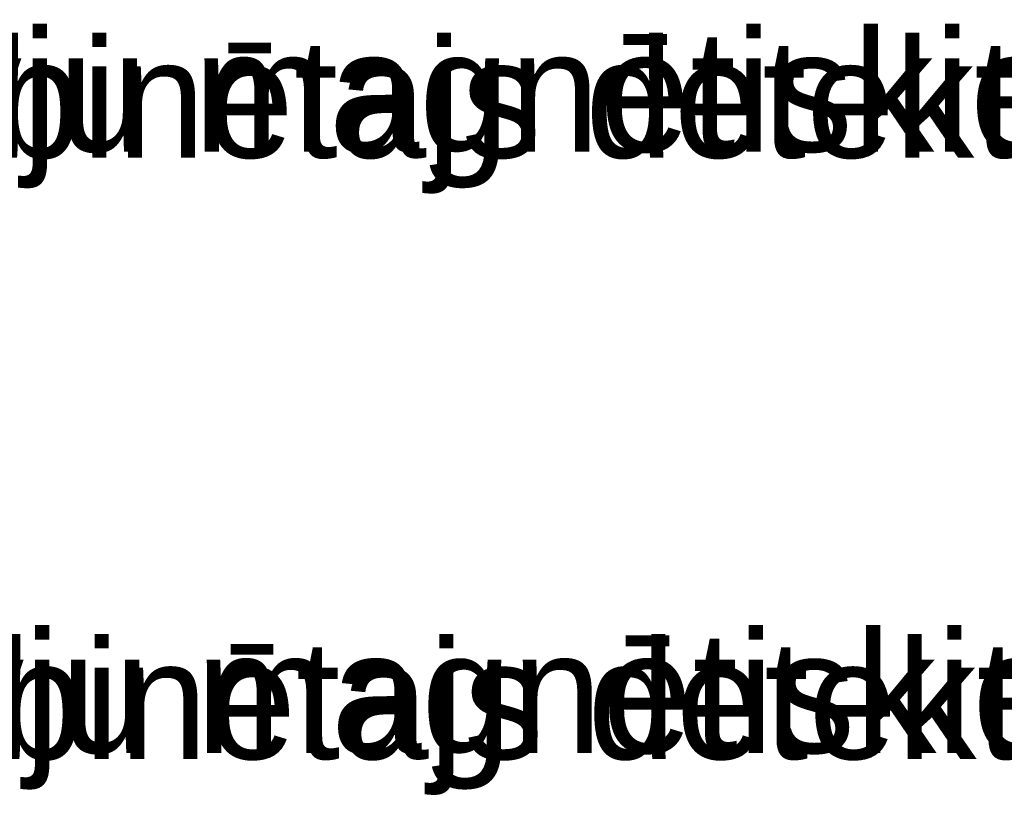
# Model space of a CAD drawing. Header units: millimetres. Extents: x -1662057 to -197461, y -941126 to 63888.
# Tile 57 of 209: x -1534535 to -1463528, y -680801 to -624641. Entities that reach past the tile are written whole.
import ezdxf
from ezdxf.enums import TextEntityAlignment as Align

# ---------------------------------------------------------------- set-up
doc = ezdxf.new("R2018")
doc.units = ezdxf.units.MM
doc.layers.get('0').update_dxf_attribs({"linetype": 'CONTINUOUS'})
doc.layers.add('ESS AS', color=5, linetype='CONTINUOUS')

# ---------------------------------------------------------------- blocks, each defined once
blk = doc.blocks.new('*U1710')
at = {"lineweight": 30, "flags": 104}
blk.add_attdef('NOSAUKUMS', text='', height=200, dxfattribs=at).set_placement((121, -99), align=Align.TOP_LEFT)

msp = doc.modelspace()

# ---------------------------------------------------------------- block references
at = {"layer": 'ESS AS', "transparency": 33554687}
ref = msp.add_blockref('*U1710', (-1600297.69418, -625269.10092), dxfattribs=dict(at, xscale=1.265625, yscale=1.265625, zscale=1.265625))
lines = msp.add_mtext('Projekt. durvju magnētiskie kontakti ZDD-417M', dxfattribs={"layer": '0', "insert": (-1600144.86186, -625394.23619), "char_height": 8762.180394, "attachment_point": 1})
ref.add_attrib('NOSAUKUMS', '', (-1600144.86186, -625394.23619), dxfattribs={"flags": 104}).embed_mtext(lines)
ref = msp.add_blockref('*U1710', (-1600297.69418, -625901.73112), dxfattribs=dict(at, xscale=1.265625, yscale=1.265625, zscale=1.265625))
lines = msp.add_mtext('Projekt. kombinētajs detektors TITAN GB', dxfattribs={"layer": '0', "insert": (-1600144.86186, -626026.86639), "char_height": 8572.5175739, "attachment_point": 1})
ref.add_attrib('NOSAUKUMS', '', (-1600144.86186, -626026.86639), dxfattribs={"flags": 104}).embed_mtext(lines)
ref = msp.add_blockref('*U1710', (-1600133.45949, -668640.83558), dxfattribs=dict(at, xscale=1.265625, yscale=1.265625, zscale=1.265625))
lines = msp.add_mtext('Projekt. durvju magnētiskie kontakti ZDD-417M', dxfattribs={"layer": '0', "insert": (-1599980.62717, -668765.97085), "char_height": 8762.180394, "attachment_point": 1})
ref.add_attrib('NOSAUKUMS', '', (-1599980.62717, -668765.97085), dxfattribs={"flags": 104}).embed_mtext(lines)
ref = msp.add_blockref('*U1710', (-1600133.45949, -669273.46577), dxfattribs=dict(at, xscale=1.265625, yscale=1.265625, zscale=1.265625))
lines = msp.add_mtext('Projekt. kombinētajs detektors TITAN GB', dxfattribs={"layer": '0', "insert": (-1599980.62717, -669398.60104), "char_height": 8572.5175739, "attachment_point": 1})
ref.add_attrib('NOSAUKUMS', '', (-1599980.62717, -669398.60104), dxfattribs={"flags": 104}).embed_mtext(lines)

doc.saveas('drawing.dxf')
